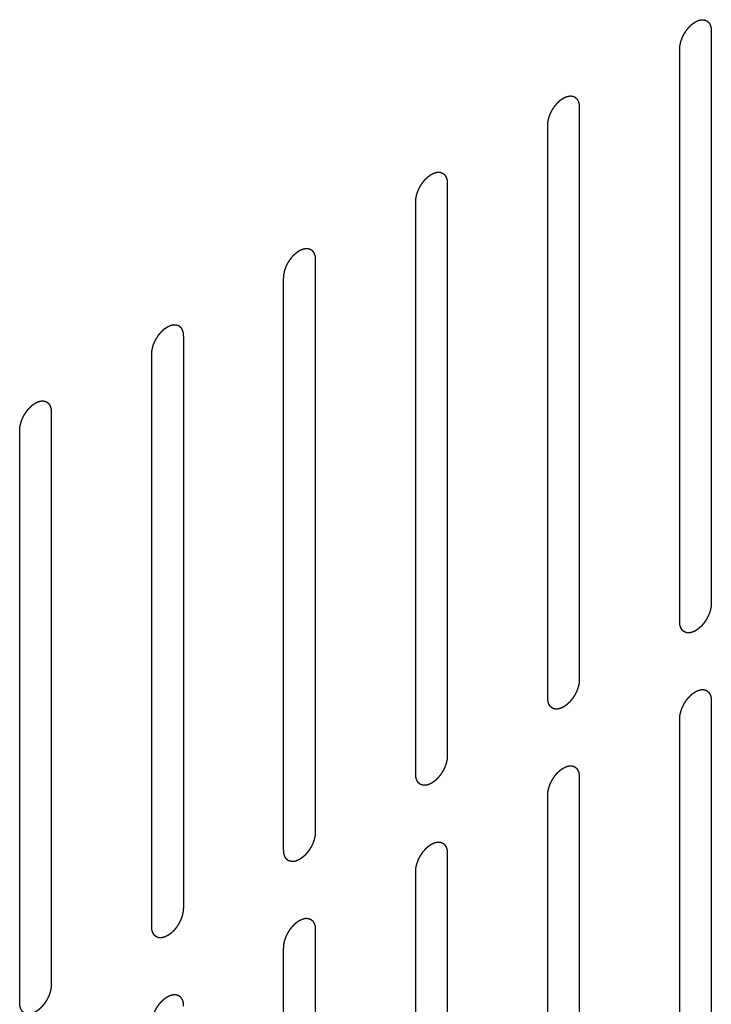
# Model space of a CAD drawing. Header units: inches. Extents: x 5 to 265, y 5 to 171.
# Tile 184 of 212: x 207.98 to 209.14, y 128.49 to 130.14. Entities that reach past the tile are written whole.
import ezdxf

# ---------------------------------------------------------------- set-up
doc = ezdxf.new("R2010")
doc.units = ezdxf.units.IN
doc.header["$LTSCALE"] = 14.96
doc.header["$MEASUREMENT"] = 0
doc.linetypes.add('HIDDEN', pattern=[0.2, 0.1, -0.1])
doc.layers.add('08_ALL_COSMETICS', color=7, linetype='CONTINUOUS')

msp = doc.modelspace()

# ---------------------------------------------------------------- linework, layer by layer
at = {"layer": '08_ALL_COSMETICS', "color": 7, "linetype": 'HIDDEN'}
for p, q in [((209.1373, 130.1172), (209.1373, 129.1578)), ((209.0843, 129.1271), (209.0843, 130.0865)), ((208.916, 129.9894), (208.916, 129.03)), ((208.863, 128.9994), (208.863, 129.9588)), ((208.6947, 129.8616), (208.6947, 128.9022)), ((208.6417, 128.8716), (208.6417, 129.831)), ((208.4734, 129.7338), (208.4734, 128.7744)), ((208.4203, 128.7438), (208.4203, 129.7032)), ((208.2521, 129.606), (208.2521, 128.6466)), ((208.199, 128.616), (208.199, 129.5754)), ((208.0307, 129.4783), (208.0307, 128.5189)), ((207.9777, 128.4882), (207.9777, 129.4476)), ((209.1373, 128.9945), (209.1373, 128.0351)), ((209.0843, 128.0045), (209.0843, 128.9638)), ((208.916, 128.8667), (208.916, 127.9073)), ((208.863, 127.8767), (208.863, 128.8361)), ((208.6947, 128.7389), (208.6947, 127.7795)), ((208.6417, 127.7489), (208.6417, 128.7083)), ((208.4734, 128.6111), (208.4734, 127.6517)), ((208.4203, 127.6211), (208.4203, 128.5805))]:
    msp.add_line(p, q, dxfattribs=at)
for points in [[(209.0843, 130.0865), (209.0844, 130.0871), (209.0844, 130.0881), (209.0846, 130.0897), (209.0847, 130.091), (209.0847, 130.0919), (209.0848, 130.0924), (209.0848, 130.0928), (209.0849, 130.0932), (209.085, 130.0937), (209.0853, 130.0947), (209.0856, 130.0961), (209.0859, 130.0974), (209.0861, 130.0984), (209.0862, 130.0989), (209.0863, 130.0994), (209.0865, 130.0998), (209.0867, 130.1003), (209.087, 130.1013), (209.0875, 130.1027), (209.088, 130.1041), (209.0884, 130.1051), (209.0886, 130.1056), (209.0887, 130.106), (209.089, 130.1065), (209.0892, 130.107), (209.0897, 130.108), (209.0904, 130.1094), (209.0911, 130.1107), (209.0916, 130.1117), (209.0919, 130.1123), (209.0921, 130.1127), (209.0923, 130.1131), (209.0927, 130.1136), (209.0932, 130.1145), (209.0941, 130.1157), (209.0949, 130.117), (209.0955, 130.1179), (209.0958, 130.1184), (209.0961, 130.1188), (209.0964, 130.1191), (209.0967, 130.1196), (209.0974, 130.1204), (209.0984, 130.1215), (209.0993, 130.1226), (209.1, 130.1234), (209.1004, 130.1239), (209.1006, 130.1242), (209.1009, 130.1245), (209.1014, 130.1249), (209.1021, 130.1256), (209.1031, 130.1265), (209.1041, 130.1275), (209.1049, 130.1282), (209.1053, 130.1285), (209.1056, 130.1289), (209.1059, 130.1291), (209.1064, 130.1294), (209.1071, 130.1299), (209.1082, 130.1307), (209.1093, 130.1314), (209.1101, 130.1319), (209.1105, 130.1322), (209.1108, 130.1325), (209.1111, 130.1326), (209.1116, 130.1328), (209.1123, 130.1332), (209.1134, 130.1337), (209.1145, 130.1342), (209.1152, 130.1345), (209.1157, 130.1347), (209.116, 130.1349), (209.1163, 130.1349), (209.1167, 130.135), (209.1174, 130.1352), (209.1185, 130.1354), (209.1195, 130.1357), (209.1202, 130.1358), (209.1206, 130.1359), (209.1209, 130.136), (209.1212, 130.136), (209.1216, 130.136), (209.1223, 130.1359), (209.1232, 130.1359), (209.1242, 130.1359), (209.1248, 130.1359), (209.1252, 130.1358), (209.1255, 130.1358), (209.1258, 130.1357), (209.1261, 130.1356), (209.1267, 130.1354), (209.1275, 130.1351), (209.1284, 130.1348), (209.129, 130.1345), (209.1293, 130.1344), (209.1296, 130.1343), (209.1298, 130.1341), (209.1301, 130.1339), (209.1305, 130.1335), (209.1312, 130.133), (209.1319, 130.1324), (209.1324, 130.132), (209.1327, 130.1318), (209.1329, 130.1316), (209.133, 130.1314), (209.1332, 130.131), (209.1336, 130.1305), (209.1341, 130.1297), (209.1346, 130.1289), (209.135, 130.1283), (209.1352, 130.128), (209.1353, 130.1278), (209.1354, 130.1274), (209.1355, 130.127), (209.1357, 130.1263), (209.1361, 130.1253), (209.1364, 130.1243), (209.1366, 130.1236), (209.1367, 130.1232), (209.1368, 130.1229), (209.1368, 130.1225), (209.1369, 130.1221), (209.137, 130.1212), (209.1371, 130.12), (209.1372, 130.1186), (209.1373, 130.1176), (209.1373, 130.1172)], [(208.863, 129.9588), (208.863, 129.9593), (208.8631, 129.9603), (208.8632, 129.9619), (208.8633, 129.9632), (208.8634, 129.9641), (208.8635, 129.9646), (208.8635, 129.965), (208.8636, 129.9654), (208.8637, 129.966), (208.8639, 129.9669), (208.8642, 129.9683), (208.8646, 129.9697), (208.8648, 129.9706), (208.8649, 129.9712), (208.865, 129.9716), (208.8651, 129.972), (208.8653, 129.9726), (208.8657, 129.9735), (208.8662, 129.9749), (208.8667, 129.9763), (208.8671, 129.9773), (208.8673, 129.9778), (208.8674, 129.9783), (208.8676, 129.9787), (208.8679, 129.9792), (208.8684, 129.9802), (208.8691, 129.9816), (208.8698, 129.983), (208.8703, 129.9839), (208.8705, 129.9845), (208.8707, 129.9849), (208.871, 129.9853), (208.8713, 129.9858), (208.8719, 129.9867), (208.8728, 129.9879), (208.8736, 129.9892), (208.8742, 129.9901), (208.8745, 129.9906), (208.8747, 129.991), (208.875, 129.9913), (208.8754, 129.9918), (208.8761, 129.9926), (208.877, 129.9937), (208.878, 129.9949), (208.8786, 129.9957), (208.879, 129.9961), (208.8793, 129.9965), (208.8796, 129.9967), (208.88, 129.9971), (208.8808, 129.9978), (208.8818, 129.9988), (208.8828, 129.9997), (208.8835, 130.0004), (208.884, 130.0008), (208.8843, 130.0011), (208.8846, 130.0013), (208.885, 130.0016), (208.8858, 130.0021), (208.8869, 130.0029), (208.888, 130.0036), (208.8887, 130.0042), (208.8892, 130.0045), (208.8895, 130.0047), (208.8898, 130.0048), (208.8903, 130.005), (208.891, 130.0054), (208.8921, 130.0059), (208.8932, 130.0064), (208.8939, 130.0067), (208.8943, 130.0069), (208.8947, 130.0071), (208.895, 130.0071), (208.8954, 130.0072), (208.8961, 130.0074), (208.8971, 130.0076), (208.8982, 130.0079), (208.8989, 130.008), (208.8993, 130.0081), (208.8996, 130.0082), (208.8999, 130.0082), (208.9003, 130.0082), (208.9009, 130.0082), (208.9019, 130.0081), (208.9028, 130.0081), (208.9035, 130.0081), (208.9039, 130.008), (208.9042, 130.0081), (208.9044, 130.0079), (208.9048, 130.0078), (208.9054, 130.0076), (208.9062, 130.0073), (208.9071, 130.007), (208.9077, 130.0068), (208.908, 130.0066), (208.9083, 130.0066), (208.9085, 130.0064), (208.9087, 130.0061), (208.9092, 130.0057), (208.9099, 130.0052), (208.9106, 130.0046), (208.9111, 130.0042), (208.9113, 130.004), (208.9116, 130.0038), (208.9117, 130.0036), (208.9119, 130.0033), (208.9123, 130.0027), (208.9128, 130.0019), (208.9133, 130.0011), (208.9136, 130.0005), (208.9138, 130.0002), (208.914, 130), (208.9141, 129.9997), (208.9142, 129.9993), (208.9144, 129.9986), (208.9147, 129.9975), (208.9151, 129.9965), (208.9153, 129.9958), (208.9154, 129.9954), (208.9155, 129.9951), (208.9155, 129.9948), (208.9156, 129.9943), (208.9156, 129.9934), (208.9158, 129.9923), (208.9159, 129.9908), (208.916, 129.9899), (208.916, 129.9894)], [(208.6417, 129.831), (208.6417, 129.8315), (208.6418, 129.8325), (208.6419, 129.8341), (208.642, 129.8354), (208.6421, 129.8363), (208.6421, 129.8368), (208.6422, 129.8372), (208.6423, 129.8376), (208.6424, 129.8382), (208.6426, 129.8391), (208.6429, 129.8405), (208.6432, 129.8419), (208.6434, 129.8428), (208.6436, 129.8434), (208.6436, 129.8438), (208.6438, 129.8442), (208.644, 129.8448), (208.6444, 129.8457), (208.6449, 129.8471), (208.6454, 129.8485), (208.6457, 129.8495), (208.6459, 129.8501), (208.6461, 129.8505), (208.6463, 129.8509), (208.6466, 129.8514), (208.6471, 129.8524), (208.6478, 129.8538), (208.6485, 129.8552), (208.6489, 129.8561), (208.6492, 129.8567), (208.6494, 129.8571), (208.6497, 129.8575), (208.65, 129.858), (208.6506, 129.8589), (208.6514, 129.8602), (208.6523, 129.8614), (208.6528, 129.8623), (208.6532, 129.8628), (208.6534, 129.8632), (208.6537, 129.8636), (208.6541, 129.864), (208.6548, 129.8648), (208.6557, 129.8659), (208.6567, 129.8671), (208.6573, 129.8679), (208.6577, 129.8683), (208.658, 129.8687), (208.6583, 129.869), (208.6587, 129.8693), (208.6594, 129.87), (208.6605, 129.871), (208.6615, 129.8719), (208.6622, 129.8726), (208.6626, 129.873), (208.6629, 129.8733), (208.6633, 129.8735), (208.6637, 129.8738), (208.6645, 129.8743), (208.6656, 129.8751), (208.6667, 129.8758), (208.6674, 129.8764), (208.6679, 129.8767), (208.6682, 129.8769), (208.6685, 129.877), (208.6689, 129.8773), (208.6697, 129.8776), (208.6708, 129.8781), (208.6718, 129.8786), (208.6726, 129.879), (208.673, 129.8791), (208.6733, 129.8793), (208.6736, 129.8794), (208.6741, 129.8795), (208.6748, 129.8796), (208.6758, 129.8799), (208.6768, 129.8801), (208.6776, 129.8803), (208.678, 129.8804), (208.6783, 129.8805), (208.6786, 129.8804), (208.679, 129.8804), (208.6796, 129.8804), (208.6806, 129.8803), (208.6815, 129.8803), (208.6822, 129.8803), (208.6826, 129.8803), (208.6829, 129.8803), (208.6831, 129.8802), (208.6835, 129.88), (208.684, 129.8798), (208.6849, 129.8795), (208.6857, 129.8792), (208.6863, 129.879), (208.6867, 129.8789), (208.6869, 129.8788), (208.6871, 129.8786), (208.6874, 129.8784), (208.6879, 129.878), (208.6886, 129.8774), (208.6893, 129.8768), (208.6897, 129.8764), (208.69, 129.8762), (208.6902, 129.8761), (208.6904, 129.8758), (208.6906, 129.8755), (208.6909, 129.8749), (208.6914, 129.8741), (208.6919, 129.8733), (208.6923, 129.8728), (208.6925, 129.8724), (208.6927, 129.8722), (208.6928, 129.8719), (208.6929, 129.8715), (208.6931, 129.8708), (208.6934, 129.8698), (208.6937, 129.8688), (208.694, 129.8681), (208.6941, 129.8676), (208.6942, 129.8674), (208.6942, 129.867), (208.6943, 129.8665), (208.6943, 129.8657), (208.6944, 129.8645), (208.6946, 129.863), (208.6947, 129.8621), (208.6947, 129.8616)], [(208.4203, 129.7032), (208.4204, 129.7037), (208.4205, 129.7048), (208.4206, 129.7063), (208.4207, 129.7076), (208.4208, 129.7085), (208.4208, 129.709), (208.4208, 129.7094), (208.4209, 129.7098), (208.4211, 129.7104), (208.4213, 129.7114), (208.4216, 129.7127), (208.4219, 129.7141), (208.4221, 129.7151), (208.4223, 129.7156), (208.4223, 129.716), (208.4225, 129.7164), (208.4227, 129.717), (208.4231, 129.718), (208.4236, 129.7194), (208.4241, 129.7208), (208.4244, 129.7217), (208.4246, 129.7223), (208.4248, 129.7227), (208.425, 129.7231), (208.4253, 129.7237), (208.4257, 129.7246), (208.4264, 129.726), (208.4271, 129.7274), (208.4276, 129.7284), (208.4279, 129.7289), (208.4281, 129.7293), (208.4284, 129.7297), (208.4287, 129.7302), (208.4293, 129.7311), (208.4301, 129.7324), (208.4309, 129.7337), (208.4315, 129.7345), (208.4319, 129.735), (208.4321, 129.7354), (208.4324, 129.7358), (208.4328, 129.7362), (208.4334, 129.737), (208.4344, 129.7382), (208.4353, 129.7393), (208.436, 129.7401), (208.4364, 129.7405), (208.4367, 129.7409), (208.437, 129.7412), (208.4374, 129.7416), (208.4381, 129.7422), (208.4391, 129.7432), (208.4402, 129.7441), (208.4409, 129.7448), (208.4413, 129.7452), (208.4416, 129.7455), (208.4419, 129.7457), (208.4424, 129.746), (208.4431, 129.7466), (208.4442, 129.7473), (208.4453, 129.7481), (208.4461, 129.7486), (208.4465, 129.7489), (208.4469, 129.7491), (208.4472, 129.7493), (208.4476, 129.7495), (208.4484, 129.7498), (208.4494, 129.7503), (208.4505, 129.7508), (208.4513, 129.7512), (208.4517, 129.7514), (208.452, 129.7515), (208.4523, 129.7516), (208.4527, 129.7517), (208.4535, 129.7518), (208.4545, 129.7521), (208.4555, 129.7523), (208.4562, 129.7525), (208.4567, 129.7526), (208.457, 129.7527), (208.4572, 129.7526), (208.4576, 129.7526), (208.4583, 129.7526), (208.4592, 129.7526), (208.4602, 129.7525), (208.4609, 129.7525), (208.4612, 129.7525), (208.4615, 129.7525), (208.4618, 129.7524), (208.4621, 129.7523), (208.4627, 129.752), (208.4636, 129.7517), (208.4644, 129.7514), (208.465, 129.7512), (208.4653, 129.7511), (208.4656, 129.751), (208.4658, 129.7508), (208.4661, 129.7506), (208.4666, 129.7502), (208.4673, 129.7496), (208.4679, 129.7491), (208.4684, 129.7487), (208.4687, 129.7484), (208.4689, 129.7483), (208.469, 129.748), (208.4693, 129.7477), (208.4696, 129.7471), (208.4701, 129.7463), (208.4706, 129.7455), (208.471, 129.745), (208.4712, 129.7446), (208.4714, 129.7444), (208.4714, 129.7441), (208.4716, 129.7437), (208.4718, 129.743), (208.4721, 129.742), (208.4724, 129.741), (208.4726, 129.7403), (208.4728, 129.7399), (208.4729, 129.7396), (208.4729, 129.7392), (208.4729, 129.7387), (208.473, 129.7379), (208.4731, 129.7367), (208.4732, 129.7353), (208.4733, 129.7343), (208.4734, 129.7338)], [(208.199, 129.5754), (208.1991, 129.5759), (208.1991, 129.577), (208.1993, 129.5785), (208.1994, 129.5798), (208.1994, 129.5807), (208.1995, 129.5813), (208.1995, 129.5816), (208.1996, 129.5821), (208.1997, 129.5826), (208.2, 129.5836), (208.2003, 129.5849), (208.2006, 129.5863), (208.2008, 129.5873), (208.2009, 129.5878), (208.201, 129.5882), (208.2012, 129.5887), (208.2014, 129.5892), (208.2017, 129.5902), (208.2022, 129.5916), (208.2027, 129.593), (208.2031, 129.5939), (208.2033, 129.5945), (208.2034, 129.5949), (208.2037, 129.5953), (208.2039, 129.5959), (208.2044, 129.5969), (208.2051, 129.5982), (208.2058, 129.5996), (208.2063, 129.6006), (208.2066, 129.6011), (208.2068, 129.6016), (208.207, 129.6019), (208.2074, 129.6024), (208.208, 129.6033), (208.2088, 129.6046), (208.2096, 129.6059), (208.2102, 129.6068), (208.2105, 129.6073), (208.2108, 129.6077), (208.2111, 129.608), (208.2114, 129.6085), (208.2121, 129.6092), (208.2131, 129.6104), (208.214, 129.6115), (208.2147, 129.6123), (208.2151, 129.6128), (208.2153, 129.6131), (208.2157, 129.6134), (208.2161, 129.6138), (208.2168, 129.6145), (208.2178, 129.6154), (208.2189, 129.6164), (208.2196, 129.617), (208.22, 129.6174), (208.2203, 129.6177), (208.2206, 129.6179), (208.2211, 129.6182), (208.2218, 129.6188), (208.2229, 129.6195), (208.224, 129.6203), (208.2248, 129.6208), (208.2252, 129.6211), (208.2255, 129.6214), (208.2259, 129.6215), (208.2263, 129.6217), (208.227, 129.622), (208.2281, 129.6225), (208.2292, 129.623), (208.2299, 129.6234), (208.2304, 129.6236), (208.2307, 129.6238), (208.231, 129.6238), (208.2314, 129.6239), (208.2321, 129.6241), (208.2332, 129.6243), (208.2342, 129.6245), (208.2349, 129.6247), (208.2353, 129.6248), (208.2356, 129.6249), (208.2359, 129.6249), (208.2363, 129.6248), (208.237, 129.6248), (208.2379, 129.6248), (208.2389, 129.6247), (208.2395, 129.6247), (208.2399, 129.6247), (208.2402, 129.6247), (208.2405, 129.6246), (208.2408, 129.6245), (208.2414, 129.6243), (208.2422, 129.624), (208.2431, 129.6236), (208.2437, 129.6234), (208.244, 129.6233), (208.2443, 129.6232), (208.2445, 129.623), (208.2448, 129.6228), (208.2452, 129.6224), (208.2459, 129.6218), (208.2466, 129.6213), (208.2471, 129.6209), (208.2474, 129.6206), (208.2476, 129.6205), (208.2477, 129.6202), (208.2479, 129.6199), (208.2483, 129.6194), (208.2488, 129.6186), (208.2493, 129.6177), (208.2497, 129.6172), (208.2499, 129.6169), (208.25, 129.6166), (208.2501, 129.6163), (208.2502, 129.6159), (208.2505, 129.6152), (208.2508, 129.6142), (208.2511, 129.6132), (208.2513, 129.6125), (208.2514, 129.6121), (208.2515, 129.6118), (208.2516, 129.6114), (208.2516, 129.6109), (208.2517, 129.6101), (208.2518, 129.6089), (208.2519, 129.6075), (208.252, 129.6065), (208.2521, 129.606)], [(207.9777, 129.4476), (207.9777, 129.4482), (207.9778, 129.4492), (207.9779, 129.4508), (207.9781, 129.4521), (207.9781, 129.453), (207.9782, 129.4535), (207.9782, 129.4539), (207.9783, 129.4543), (207.9784, 129.4548), (207.9786, 129.4558), (207.9789, 129.4572), (207.9793, 129.4585), (207.9795, 129.4595), (207.9796, 129.46), (207.9797, 129.4605), (207.9799, 129.4609), (207.98, 129.4614), (207.9804, 129.4624), (207.9809, 129.4638), (207.9814, 129.4652), (207.9818, 129.4662), (207.982, 129.4667), (207.9821, 129.4671), (207.9823, 129.4676), (207.9826, 129.4681), (207.9831, 129.4691), (207.9838, 129.4705), (207.9845, 129.4718), (207.985, 129.4728), (207.9853, 129.4734), (207.9854, 129.4738), (207.9857, 129.4741), (207.986, 129.4747), (207.9866, 129.4755), (207.9875, 129.4768), (207.9883, 129.4781), (207.9889, 129.479), (207.9892, 129.4795), (207.9894, 129.4799), (207.9897, 129.4802), (207.9901, 129.4807), (207.9908, 129.4815), (207.9917, 129.4826), (207.9927, 129.4837), (207.9934, 129.4845), (207.9937, 129.485), (207.994, 129.4853), (207.9943, 129.4856), (207.9947, 129.486), (207.9955, 129.4867), (207.9965, 129.4876), (207.9975, 129.4886), (207.9982, 129.4893), (207.9987, 129.4896), (207.999, 129.49), (207.9993, 129.4902), (207.9997, 129.4905), (208.0005, 129.491), (208.0016, 129.4918), (208.0027, 129.4925), (208.0034, 129.493), (208.0039, 129.4933), (208.0042, 129.4936), (208.0045, 129.4937), (208.005, 129.4939), (208.0057, 129.4943), (208.0068, 129.4948), (208.0079, 129.4953), (208.0086, 129.4956), (208.009, 129.4958), (208.0094, 129.496), (208.0097, 129.496), (208.0101, 129.4961), (208.0108, 129.4963), (208.0118, 129.4965), (208.0129, 129.4968), (208.0136, 129.4969), (208.014, 129.497), (208.0143, 129.4971), (208.0146, 129.4971), (208.015, 129.4971), (208.0156, 129.497), (208.0166, 129.497), (208.0176, 129.497), (208.0182, 129.4969), (208.0186, 129.4969), (208.0189, 129.4969), (208.0191, 129.4968), (208.0195, 129.4967), (208.0201, 129.4965), (208.0209, 129.4962), (208.0218, 129.4959), (208.0224, 129.4956), (208.0227, 129.4955), (208.023, 129.4954), (208.0232, 129.4952), (208.0234, 129.495), (208.0239, 129.4946), (208.0246, 129.4941), (208.0253, 129.4935), (208.0258, 129.4931), (208.026, 129.4929), (208.0263, 129.4927), (208.0264, 129.4925), (208.0266, 129.4921), (208.027, 129.4916), (208.0275, 129.4908), (208.028, 129.49), (208.0283, 129.4894), (208.0285, 129.4891), (208.0287, 129.4889), (208.0288, 129.4885), (208.0289, 129.4881), (208.0291, 129.4874), (208.0294, 129.4864), (208.0298, 129.4854), (208.03, 129.4847), (208.0301, 129.4843), (208.0302, 129.484), (208.0302, 129.4836), (208.0303, 129.4832), (208.0304, 129.4823), (208.0305, 129.4811), (208.0306, 129.4797), (208.0307, 129.4787), (208.0307, 129.4783)], [(209.1373, 129.1578), (209.1373, 129.1572), (209.1372, 129.1562), (209.1371, 129.1546), (209.137, 129.1533), (209.1369, 129.1524), (209.1369, 129.1519), (209.1369, 129.1515), (209.1367, 129.1511), (209.1366, 129.1506), (209.1364, 129.1496), (209.1361, 129.1482), (209.1358, 129.1469), (209.1356, 129.1459), (209.1354, 129.1454), (209.1354, 129.1449), (209.1352, 129.1445), (209.135, 129.144), (209.1346, 129.143), (209.1341, 129.1416), (209.1336, 129.1402), (209.1333, 129.1392), (209.1331, 129.1387), (209.1329, 129.1383), (209.1327, 129.1378), (209.1324, 129.1373), (209.1319, 129.1363), (209.1312, 129.1349), (209.1305, 129.1336), (209.1301, 129.1326), (209.1298, 129.132), (209.1296, 129.1316), (209.1293, 129.1313), (209.129, 129.1307), (209.1284, 129.1299), (209.1276, 129.1286), (209.1267, 129.1273), (209.1262, 129.1264), (209.1258, 129.1259), (209.1256, 129.1255), (209.1253, 129.1252), (209.1249, 129.1247), (209.1242, 129.1239), (209.1233, 129.1228), (209.1223, 129.1217), (209.1217, 129.1209), (209.1213, 129.1204), (209.121, 129.1201), (209.1207, 129.1198), (209.1203, 129.1194), (209.1196, 129.1187), (209.1185, 129.1178), (209.1175, 129.1168), (209.1168, 129.1161), (209.1164, 129.1158), (209.1161, 129.1155), (209.1157, 129.1152), (209.1153, 129.1149), (209.1145, 129.1144), (209.1134, 129.1137), (209.1124, 129.1129), (209.1116, 129.1124), (209.1112, 129.1121), (209.1108, 129.1118), (209.1105, 129.1117), (209.1101, 129.1115), (209.1093, 129.1111), (209.1083, 129.1106), (209.1072, 129.1101), (209.1064, 129.1098), (209.106, 129.1096), (209.1057, 129.1094), (209.1054, 129.1094), (209.105, 129.1093), (209.1042, 129.1091), (209.1032, 129.1089), (209.1022, 129.1086), (209.1014, 129.1085), (209.101, 129.1084), (209.1007, 129.1083), (209.1004, 129.1083), (209.1001, 129.1083), (209.0994, 129.1084), (209.0984, 129.1084), (209.0975, 129.1084), (209.0968, 129.1085), (209.0964, 129.1085), (209.0961, 129.1085), (209.0959, 129.1086), (209.0956, 129.1087), (209.095, 129.1089), (209.0941, 129.1092), (209.0933, 129.1095), (209.0927, 129.1098), (209.0923, 129.1099), (209.0921, 129.11), (209.0919, 129.1102), (209.0916, 129.1104), (209.0911, 129.1108), (209.0904, 129.1113), (209.0898, 129.1119), (209.0893, 129.1123), (209.089, 129.1125), (209.0888, 129.1127), (209.0886, 129.1129), (209.0884, 129.1133), (209.0881, 129.1138), (209.0876, 129.1146), (209.0871, 129.1154), (209.0867, 129.116), (209.0865, 129.1163), (209.0863, 129.1165), (209.0863, 129.1169), (209.0861, 129.1173), (209.0859, 129.118), (209.0856, 129.119), (209.0853, 129.12), (209.0851, 129.1207), (209.0849, 129.1211), (209.0848, 129.1214), (209.0848, 129.1218), (209.0848, 129.1222), (209.0847, 129.1231), (209.0846, 129.1243), (209.0844, 129.1257), (209.0844, 129.1267), (209.0843, 129.1271)], [(208.916, 129.03), (208.916, 129.0295), (208.9159, 129.0284), (208.9158, 129.0269), (208.9157, 129.0256), (208.9156, 129.0247), (208.9155, 129.0241), (208.9155, 129.0238), (208.9154, 129.0233), (208.9153, 129.0228), (208.9151, 129.0218), (208.9148, 129.0205), (208.9145, 129.0191), (208.9142, 129.0181), (208.9141, 129.0176), (208.914, 129.0172), (208.9139, 129.0167), (208.9137, 129.0162), (208.9133, 129.0152), (208.9128, 129.0138), (208.9123, 129.0124), (208.9119, 129.0115), (208.9117, 129.0109), (208.9116, 129.0105), (208.9114, 129.0101), (208.9111, 129.0095), (208.9106, 129.0085), (208.9099, 129.0072), (208.9092, 129.0058), (208.9087, 129.0048), (208.9085, 129.0043), (208.9083, 129.0038), (208.908, 129.0035), (208.9077, 129.003), (208.9071, 129.0021), (208.9063, 129.0008), (208.9054, 128.9995), (208.9048, 128.9986), (208.9045, 128.9981), (208.9043, 128.9977), (208.904, 128.9974), (208.9036, 128.997), (208.9029, 128.9962), (208.902, 128.995), (208.901, 128.9939), (208.9004, 128.9931), (208.9, 128.9926), (208.8997, 128.9923), (208.8994, 128.992), (208.899, 128.9916), (208.8983, 128.991), (208.8972, 128.99), (208.8962, 128.989), (208.8955, 128.9884), (208.8951, 128.988), (208.8948, 128.9877), (208.8944, 128.9875), (208.894, 128.9872), (208.8932, 128.9866), (208.8921, 128.9859), (208.891, 128.9851), (208.8903, 128.9846), (208.8898, 128.9843), (208.8895, 128.984), (208.8892, 128.9839), (208.8888, 128.9837), (208.888, 128.9834), (208.8869, 128.9829), (208.8859, 128.9824), (208.8851, 128.982), (208.8847, 128.9818), (208.8844, 128.9816), (208.884, 128.9816), (208.8836, 128.9815), (208.8829, 128.9813), (208.8819, 128.9811), (208.8808, 128.9809), (208.8801, 128.9807), (208.8797, 128.9806), (208.8794, 128.9805), (208.8791, 128.9806), (208.8787, 128.9806), (208.8781, 128.9806), (208.8771, 128.9806), (208.8762, 128.9807), (208.8755, 128.9807), (208.8751, 128.9807), (208.8748, 128.9807), (208.8746, 128.9808), (208.8742, 128.9809), (208.8736, 128.9811), (208.8728, 128.9814), (208.8719, 128.9818), (208.8713, 128.982), (208.871, 128.9821), (208.8707, 128.9822), (208.8706, 128.9824), (208.8703, 128.9826), (208.8698, 128.983), (208.8691, 128.9836), (208.8684, 128.9841), (208.8679, 128.9845), (208.8677, 128.9848), (208.8675, 128.9849), (208.8673, 128.9852), (208.8671, 128.9855), (208.8668, 128.986), (208.8662, 128.9868), (208.8657, 128.9877), (208.8654, 128.9882), (208.8652, 128.9885), (208.865, 128.9888), (208.8649, 128.9891), (208.8648, 128.9895), (208.8646, 128.9902), (208.8643, 128.9912), (208.864, 128.9922), (208.8637, 128.9929), (208.8636, 128.9933), (208.8635, 128.9936), (208.8635, 128.994), (208.8634, 128.9945), (208.8634, 128.9953), (208.8632, 128.9965), (208.8631, 128.9979), (208.863, 128.9989), (208.863, 128.9994)], [(209.0843, 128.9638), (209.0844, 128.9644), (209.0844, 128.9654), (209.0846, 128.967), (209.0847, 128.9683), (209.0847, 128.9692), (209.0848, 128.9697), (209.0848, 128.9701), (209.0849, 128.9705), (209.085, 128.971), (209.0853, 128.972), (209.0856, 128.9734), (209.0859, 128.9747), (209.0861, 128.9757), (209.0862, 128.9763), (209.0863, 128.9767), (209.0865, 128.9771), (209.0867, 128.9776), (209.087, 128.9786), (209.0875, 128.98), (209.088, 128.9814), (209.0884, 128.9824), (209.0886, 128.9829), (209.0887, 128.9833), (209.089, 128.9838), (209.0892, 128.9843), (209.0897, 128.9853), (209.0904, 128.9867), (209.0911, 128.988), (209.0916, 128.989), (209.0919, 128.9896), (209.0921, 128.99), (209.0923, 128.9904), (209.0927, 128.9909), (209.0932, 128.9918), (209.0941, 128.993), (209.0949, 128.9943), (209.0955, 128.9952), (209.0958, 128.9957), (209.0961, 128.9961), (209.0964, 128.9964), (209.0967, 128.9969), (209.0974, 128.9977), (209.0984, 128.9988), (209.0993, 128.9999), (209.1, 129.0007), (209.1004, 129.0012), (209.1006, 129.0016), (209.1009, 129.0018), (209.1014, 129.0022), (209.1021, 129.0029), (209.1031, 129.0038), (209.1041, 129.0048), (209.1049, 129.0055), (209.1053, 129.0059), (209.1056, 129.0062), (209.1059, 129.0064), (209.1064, 129.0067), (209.1071, 129.0072), (209.1082, 129.008), (209.1093, 129.0087), (209.1101, 129.0092), (209.1105, 129.0095), (209.1108, 129.0098), (209.1111, 129.0099), (209.1116, 129.0101), (209.1123, 129.0105), (209.1134, 129.011), (209.1145, 129.0115), (209.1152, 129.0118), (209.1157, 129.012), (209.116, 129.0122), (209.1163, 129.0122), (209.1167, 129.0123), (209.1174, 129.0125), (209.1185, 129.0127), (209.1195, 129.013), (209.1202, 129.0131), (209.1206, 129.0132), (209.1209, 129.0133), (209.1212, 129.0133), (209.1216, 129.0133), (209.1223, 129.0132), (209.1232, 129.0132), (209.1242, 129.0132), (209.1248, 129.0132), (209.1252, 129.0131), (209.1255, 129.0132), (209.1258, 129.013), (209.1261, 129.0129), (209.1267, 129.0127), (209.1275, 129.0124), (209.1284, 129.0121), (209.129, 129.0119), (209.1293, 129.0117), (209.1296, 129.0117), (209.1298, 129.0115), (209.1301, 129.0112), (209.1305, 129.0108), (209.1312, 129.0103), (209.1319, 129.0097), (209.1324, 129.0093), (209.1327, 129.0091), (209.1329, 129.0089), (209.133, 129.0087), (209.1332, 129.0084), (209.1336, 129.0078), (209.1341, 129.007), (209.1346, 129.0062), (209.135, 129.0056), (209.1352, 129.0053), (209.1353, 129.0051), (209.1354, 129.0047), (209.1355, 129.0044), (209.1357, 129.0036), (209.1361, 129.0026), (209.1364, 129.0016), (209.1366, 129.0009), (209.1367, 129.0005), (209.1368, 129.0002), (209.1368, 128.9999), (209.1369, 128.9994), (209.137, 128.9985), (209.1371, 128.9973), (209.1372, 128.9959), (209.1373, 128.9949), (209.1373, 128.9945)], [(208.6947, 128.9022), (208.6947, 128.9017), (208.6946, 128.9006), (208.6944, 128.8991), (208.6943, 128.8978), (208.6943, 128.8969), (208.6942, 128.8964), (208.6942, 128.896), (208.6941, 128.8956), (208.694, 128.895), (208.6938, 128.894), (208.6934, 128.8927), (208.6931, 128.8913), (208.6929, 128.8903), (208.6928, 128.8898), (208.6927, 128.8894), (208.6925, 128.889), (208.6923, 128.8884), (208.692, 128.8874), (208.6915, 128.886), (208.691, 128.8847), (208.6906, 128.8837), (208.6904, 128.8831), (208.6903, 128.8827), (208.6901, 128.8823), (208.6898, 128.8817), (208.6893, 128.8808), (208.6886, 128.8794), (208.6879, 128.878), (208.6874, 128.877), (208.6871, 128.8765), (208.6869, 128.8761), (208.6867, 128.8757), (208.6863, 128.8752), (208.6858, 128.8743), (208.6849, 128.873), (208.6841, 128.8717), (208.6835, 128.8709), (208.6832, 128.8704), (208.6829, 128.87), (208.6826, 128.8696), (208.6823, 128.8692), (208.6816, 128.8684), (208.6807, 128.8672), (208.6797, 128.8661), (208.679, 128.8653), (208.6787, 128.8649), (208.6784, 128.8645), (208.6781, 128.8642), (208.6777, 128.8638), (208.6769, 128.8632), (208.6759, 128.8622), (208.6749, 128.8613), (208.6741, 128.8606), (208.6737, 128.8602), (208.6734, 128.8599), (208.6731, 128.8597), (208.6727, 128.8594), (208.6719, 128.8589), (208.6708, 128.8581), (208.6697, 128.8573), (208.6689, 128.8568), (208.6685, 128.8565), (208.6682, 128.8563), (208.6679, 128.8561), (208.6674, 128.8559), (208.6667, 128.8556), (208.6656, 128.8551), (208.6645, 128.8546), (208.6638, 128.8542), (208.6634, 128.854), (208.663, 128.8539), (208.6627, 128.8538), (208.6623, 128.8537), (208.6616, 128.8536), (208.6606, 128.8533), (208.6595, 128.8531), (208.6588, 128.8529), (208.6584, 128.8528), (208.6581, 128.8527), (208.6578, 128.8528), (208.6574, 128.8528), (208.6567, 128.8528), (208.6558, 128.8528), (208.6548, 128.8529), (208.6542, 128.8529), (208.6538, 128.8529), (208.6535, 128.8529), (208.6533, 128.853), (208.6529, 128.8531), (208.6523, 128.8534), (208.6515, 128.8537), (208.6506, 128.854), (208.65, 128.8542), (208.6497, 128.8543), (208.6494, 128.8544), (208.6492, 128.8546), (208.649, 128.8548), (208.6485, 128.8552), (208.6478, 128.8558), (208.6471, 128.8563), (208.6466, 128.8567), (208.6464, 128.857), (208.6461, 128.8571), (208.646, 128.8574), (208.6458, 128.8577), (208.6454, 128.8583), (208.6449, 128.8591), (208.6444, 128.8599), (208.6441, 128.8604), (208.6439, 128.8608), (208.6437, 128.861), (208.6436, 128.8613), (208.6435, 128.8617), (208.6433, 128.8624), (208.6429, 128.8634), (208.6426, 128.8644), (208.6424, 128.8651), (208.6423, 128.8655), (208.6422, 128.8658), (208.6422, 128.8662), (208.6421, 128.8667), (208.642, 128.8675), (208.6419, 128.8687), (208.6418, 128.8701), (208.6417, 128.8711), (208.6417, 128.8716)], [(208.863, 128.8361), (208.863, 128.8366), (208.8631, 128.8376), (208.8632, 128.8392), (208.8633, 128.8405), (208.8634, 128.8414), (208.8635, 128.8419), (208.8635, 128.8423), (208.8636, 128.8427), (208.8637, 128.8433), (208.8639, 128.8442), (208.8642, 128.8456), (208.8646, 128.847), (208.8648, 128.8479), (208.8649, 128.8485), (208.865, 128.8489), (208.8651, 128.8493), (208.8653, 128.8499), (208.8657, 128.8508), (208.8662, 128.8522), (208.8667, 128.8536), (208.8671, 128.8546), (208.8673, 128.8552), (208.8674, 128.8556), (208.8676, 128.856), (208.8679, 128.8565), (208.8684, 128.8575), (208.8691, 128.8589), (208.8698, 128.8603), (208.8703, 128.8612), (208.8705, 128.8618), (208.8707, 128.8622), (208.871, 128.8626), (208.8713, 128.8631), (208.8719, 128.864), (208.8728, 128.8653), (208.8736, 128.8665), (208.8742, 128.8674), (208.8745, 128.8679), (208.8747, 128.8683), (208.875, 128.8686), (208.8754, 128.8691), (208.8761, 128.8699), (208.877, 128.871), (208.878, 128.8722), (208.8786, 128.873), (208.879, 128.8734), (208.8793, 128.8738), (208.8796, 128.874), (208.88, 128.8744), (208.8808, 128.8751), (208.8818, 128.8761), (208.8828, 128.877), (208.8835, 128.8777), (208.884, 128.8781), (208.8843, 128.8784), (208.8846, 128.8786), (208.885, 128.8789), (208.8858, 128.8794), (208.8869, 128.8802), (208.888, 128.8809), (208.8887, 128.8815), (208.8892, 128.8818), (208.8895, 128.882), (208.8898, 128.8821), (208.8903, 128.8823), (208.891, 128.8827), (208.8921, 128.8832), (208.8932, 128.8837), (208.8939, 128.884), (208.8943, 128.8842), (208.8947, 128.8844), (208.895, 128.8844), (208.8954, 128.8846), (208.8961, 128.8847), (208.8971, 128.885), (208.8982, 128.8852), (208.8989, 128.8854), (208.8993, 128.8854), (208.8996, 128.8855), (208.8999, 128.8855), (208.9003, 128.8855), (208.9009, 128.8855), (208.9019, 128.8854), (208.9028, 128.8854), (208.9035, 128.8854), (208.9039, 128.8854), (208.9042, 128.8854), (208.9044, 128.8853), (208.9048, 128.8851), (208.9054, 128.8849), (208.9062, 128.8846), (208.9071, 128.8843), (208.9077, 128.8841), (208.908, 128.8839), (208.9083, 128.8839), (208.9085, 128.8837), (208.9087, 128.8835), (208.9092, 128.8831), (208.9099, 128.8825), (208.9106, 128.8819), (208.9111, 128.8815), (208.9113, 128.8813), (208.9116, 128.8812), (208.9117, 128.8809), (208.9119, 128.8806), (208.9123, 128.88), (208.9128, 128.8792), (208.9133, 128.8784), (208.9136, 128.8778), (208.9138, 128.8775), (208.914, 128.8773), (208.9141, 128.877), (208.9142, 128.8766), (208.9144, 128.8759), (208.9147, 128.8749), (208.9151, 128.8738), (208.9153, 128.8731), (208.9154, 128.8727), (208.9155, 128.8725), (208.9155, 128.8721), (208.9156, 128.8716), (208.9156, 128.8708), (208.9158, 128.8696), (208.9159, 128.8681), (208.916, 128.8672), (208.916, 128.8667)], [(208.4734, 128.7744), (208.4733, 128.7739), (208.4732, 128.7729), (208.4731, 128.7713), (208.473, 128.77), (208.4729, 128.7691), (208.4729, 128.7686), (208.4729, 128.7682), (208.4728, 128.7678), (208.4727, 128.7672), (208.4724, 128.7663), (208.4721, 128.7649), (208.4718, 128.7635), (208.4716, 128.7626), (208.4715, 128.762), (208.4714, 128.7616), (208.4712, 128.7612), (208.471, 128.7606), (208.4707, 128.7597), (208.4702, 128.7583), (208.4697, 128.7569), (208.4693, 128.7559), (208.4691, 128.7553), (208.469, 128.7549), (208.4687, 128.7545), (208.4685, 128.754), (208.468, 128.753), (208.4673, 128.7516), (208.4666, 128.7502), (208.4661, 128.7493), (208.4658, 128.7487), (208.4656, 128.7483), (208.4654, 128.7479), (208.465, 128.7474), (208.4644, 128.7465), (208.4636, 128.7452), (208.4628, 128.744), (208.4622, 128.7431), (208.4619, 128.7426), (208.4616, 128.7422), (208.4613, 128.7419), (208.4609, 128.7414), (208.4603, 128.7406), (208.4593, 128.7395), (208.4584, 128.7383), (208.4577, 128.7375), (208.4573, 128.7371), (208.4571, 128.7367), (208.4567, 128.7364), (208.4563, 128.7361), (208.4556, 128.7354), (208.4546, 128.7344), (208.4535, 128.7335), (208.4528, 128.7328), (208.4524, 128.7324), (208.4521, 128.7321), (208.4518, 128.7319), (208.4513, 128.7316), (208.4506, 128.7311), (208.4495, 128.7303), (208.4484, 128.7296), (208.4476, 128.729), (208.4472, 128.7287), (208.4469, 128.7285), (208.4465, 128.7284), (208.4461, 128.7281), (208.4454, 128.7278), (208.4443, 128.7273), (208.4432, 128.7268), (208.4425, 128.7265), (208.442, 128.7263), (208.4417, 128.7261), (208.4414, 128.726), (208.441, 128.7259), (208.4403, 128.7258), (208.4392, 128.7255), (208.4382, 128.7253), (208.4375, 128.7251), (208.4371, 128.725), (208.4367, 128.7249), (208.4365, 128.725), (208.4361, 128.725), (208.4354, 128.725), (208.4345, 128.7251), (208.4335, 128.7251), (208.4328, 128.7251), (208.4325, 128.7251), (208.4322, 128.7251), (208.4319, 128.7252), (208.4316, 128.7254), (208.431, 128.7256), (208.4301, 128.7259), (208.4293, 128.7262), (208.4287, 128.7264), (208.4284, 128.7266), (208.4281, 128.7266), (208.4279, 128.7268), (208.4276, 128.727), (208.4272, 128.7274), (208.4265, 128.728), (208.4258, 128.7286), (208.4253, 128.729), (208.425, 128.7292), (208.4248, 128.7293), (208.4247, 128.7296), (208.4245, 128.7299), (208.4241, 128.7305), (208.4236, 128.7313), (208.4231, 128.7321), (208.4227, 128.7327), (208.4225, 128.733), (208.4224, 128.7332), (208.4223, 128.7335), (208.4222, 128.7339), (208.4219, 128.7346), (208.4216, 128.7356), (208.4213, 128.7366), (208.4211, 128.7373), (208.421, 128.7378), (208.4208, 128.738), (208.4208, 128.7384), (208.4208, 128.7389), (208.4207, 128.7397), (208.4206, 128.7409), (208.4205, 128.7424), (208.4204, 128.7433), (208.4203, 128.7438)], [(208.6417, 128.7083), (208.6417, 128.7088), (208.6418, 128.7098), (208.6419, 128.7114), (208.642, 128.7127), (208.6421, 128.7136), (208.6421, 128.7141), (208.6422, 128.7145), (208.6423, 128.7149), (208.6424, 128.7155), (208.6426, 128.7164), (208.6429, 128.7178), (208.6432, 128.7192), (208.6434, 128.7201), (208.6436, 128.7207), (208.6436, 128.7211), (208.6438, 128.7215), (208.644, 128.7221), (208.6444, 128.7231), (208.6449, 128.7244), (208.6454, 128.7258), (208.6457, 128.7268), (208.6459, 128.7274), (208.6461, 128.7278), (208.6463, 128.7282), (208.6466, 128.7288), (208.6471, 128.7297), (208.6478, 128.7311), (208.6485, 128.7325), (208.6489, 128.7335), (208.6492, 128.734), (208.6494, 128.7344), (208.6497, 128.7348), (208.65, 128.7353), (208.6506, 128.7362), (208.6514, 128.7375), (208.6523, 128.7387), (208.6528, 128.7396), (208.6532, 128.7401), (208.6534, 128.7405), (208.6537, 128.7409), (208.6541, 128.7413), (208.6548, 128.7421), (208.6557, 128.7433), (208.6567, 128.7444), (208.6573, 128.7452), (208.6577, 128.7456), (208.658, 128.746), (208.6583, 128.7463), (208.6587, 128.7467), (208.6594, 128.7473), (208.6605, 128.7483), (208.6615, 128.7492), (208.6622, 128.7499), (208.6626, 128.7503), (208.6629, 128.7506), (208.6633, 128.7508), (208.6637, 128.7511), (208.6645, 128.7516), (208.6656, 128.7524), (208.6667, 128.7532), (208.6674, 128.7537), (208.6679, 128.754), (208.6682, 128.7542), (208.6685, 128.7544), (208.6689, 128.7546), (208.6697, 128.7549), (208.6708, 128.7554), (208.6718, 128.7559), (208.6726, 128.7563), (208.673, 128.7564), (208.6733, 128.7566), (208.6736, 128.7567), (208.6741, 128.7568), (208.6748, 128.7569), (208.6758, 128.7572), (208.6768, 128.7574), (208.6776, 128.7576), (208.678, 128.7577), (208.6783, 128.7578), (208.6786, 128.7577), (208.679, 128.7577), (208.6796, 128.7577), (208.6806, 128.7577), (208.6815, 128.7576), (208.6822, 128.7576), (208.6826, 128.7576), (208.6829, 128.7576), (208.6831, 128.7575), (208.6835, 128.7574), (208.684, 128.7571), (208.6849, 128.7568), (208.6857, 128.7565), (208.6863, 128.7563), (208.6867, 128.7562), (208.6869, 128.7561), (208.6871, 128.7559), (208.6874, 128.7557), (208.6879, 128.7553), (208.6886, 128.7547), (208.6893, 128.7541), (208.6897, 128.7538), (208.69, 128.7535), (208.6902, 128.7534), (208.6904, 128.7531), (208.6906, 128.7528), (208.6909, 128.7522), (208.6914, 128.7514), (208.6919, 128.7506), (208.6923, 128.7501), (208.6925, 128.7497), (208.6927, 128.7495), (208.6928, 128.7492), (208.6929, 128.7488), (208.6931, 128.7481), (208.6934, 128.7471), (208.6937, 128.7461), (208.694, 128.7454), (208.6941, 128.745), (208.6942, 128.7447), (208.6942, 128.7443), (208.6943, 128.7438), (208.6943, 128.743), (208.6944, 128.7418), (208.6946, 128.7403), (208.6947, 128.7394), (208.6947, 128.7389)], [(208.2521, 128.6466), (208.252, 128.6461), (208.2519, 128.6451), (208.2518, 128.6435), (208.2517, 128.6422), (208.2516, 128.6413), (208.2516, 128.6408), (208.2516, 128.6404), (208.2514, 128.64), (208.2513, 128.6394), (208.2511, 128.6385), (208.2508, 128.6371), (208.2505, 128.6357), (208.2503, 128.6348), (208.2501, 128.6342), (208.2501, 128.6338), (208.2499, 128.6334), (208.2497, 128.6328), (208.2493, 128.6319), (208.2488, 128.6305), (208.2483, 128.6291), (208.248, 128.6281), (208.2478, 128.6276), (208.2476, 128.6271), (208.2474, 128.6267), (208.2471, 128.6262), (208.2466, 128.6252), (208.246, 128.6238), (208.2453, 128.6224), (208.2448, 128.6215), (208.2445, 128.6209), (208.2443, 128.6205), (208.244, 128.6201), (208.2437, 128.6196), (208.2431, 128.6187), (208.2423, 128.6175), (208.2415, 128.6162), (208.2409, 128.6153), (208.2405, 128.6148), (208.2403, 128.6144), (208.24, 128.6141), (208.2396, 128.6136), (208.239, 128.6128), (208.238, 128.6117), (208.2371, 128.6105), (208.2364, 128.6097), (208.236, 128.6093), (208.2357, 128.6089), (208.2354, 128.6087), (208.235, 128.6083), (208.2343, 128.6076), (208.2333, 128.6066), (208.2322, 128.6057), (208.2315, 128.605), (208.2311, 128.6046), (208.2308, 128.6043), (208.2304, 128.6041), (208.23, 128.6038), (208.2292, 128.6033), (208.2282, 128.6025), (208.2271, 128.6018), (208.2263, 128.6012), (208.2259, 128.6009), (208.2255, 128.6007), (208.2252, 128.6006), (208.2248, 128.6004), (208.224, 128.6), (208.223, 128.5995), (208.2219, 128.599), (208.2211, 128.5987), (208.2207, 128.5985), (208.2204, 128.5983), (208.2201, 128.5983), (208.2197, 128.5982), (208.2189, 128.598), (208.2179, 128.5978), (208.2169, 128.5975), (208.2162, 128.5974), (208.2157, 128.5973), (208.2154, 128.5972), (208.2151, 128.5972), (208.2148, 128.5972), (208.2141, 128.5972), (208.2131, 128.5973), (208.2122, 128.5973), (208.2115, 128.5973), (208.2111, 128.5974), (208.2109, 128.5973), (208.2106, 128.5975), (208.2103, 128.5976), (208.2097, 128.5978), (208.2088, 128.5981), (208.208, 128.5984), (208.2074, 128.5986), (208.207, 128.5988), (208.2068, 128.5988), (208.2066, 128.599), (208.2063, 128.5993), (208.2058, 128.5997), (208.2051, 128.6002), (208.2045, 128.6008), (208.204, 128.6012), (208.2037, 128.6014), (208.2035, 128.6016), (208.2034, 128.6018), (208.2031, 128.6021), (208.2028, 128.6027), (208.2023, 128.6035), (208.2018, 128.6043), (208.2014, 128.6049), (208.2012, 128.6052), (208.201, 128.6054), (208.201, 128.6057), (208.2008, 128.6061), (208.2006, 128.6068), (208.2003, 128.6079), (208.2, 128.6089), (208.1998, 128.6096), (208.1996, 128.61), (208.1995, 128.6103), (208.1995, 128.6106), (208.1995, 128.6111), (208.1994, 128.612), (208.1993, 128.6132), (208.1991, 128.6146), (208.1991, 128.6155), (208.199, 128.616)], [(208.4203, 128.5805), (208.4204, 128.581), (208.4205, 128.5821), (208.4206, 128.5836), (208.4207, 128.5849), (208.4208, 128.5858), (208.4208, 128.5864), (208.4208, 128.5867), (208.4209, 128.5872), (208.4211, 128.5877), (208.4213, 128.5887), (208.4216, 128.59), (208.4219, 128.5914), (208.4221, 128.5924), (208.4223, 128.5929), (208.4223, 128.5933), (208.4225, 128.5937), (208.4227, 128.5943), (208.4231, 128.5953), (208.4236, 128.5967), (208.4241, 128.5981), (208.4244, 128.599), (208.4246, 128.5996), (208.4248, 128.6), (208.425, 128.6004), (208.4253, 128.601), (208.4257, 128.6019), (208.4264, 128.6033), (208.4271, 128.6047), (208.4276, 128.6057), (208.4279, 128.6062), (208.4281, 128.6067), (208.4284, 128.607), (208.4287, 128.6075), (208.4293, 128.6084), (208.4301, 128.6097), (208.4309, 128.611), (208.4315, 128.6119), (208.4319, 128.6124), (208.4321, 128.6128), (208.4324, 128.6131), (208.4328, 128.6135), (208.4334, 128.6143), (208.4344, 128.6155), (208.4353, 128.6166), (208.436, 128.6174), (208.4364, 128.6179), (208.4367, 128.6182), (208.437, 128.6185), (208.4374, 128.6189), (208.4381, 128.6195), (208.4391, 128.6205), (208.4402, 128.6215), (208.4409, 128.6221), (208.4413, 128.6225), (208.4416, 128.6228), (208.4419, 128.623), (208.4424, 128.6233), (208.4431, 128.6239), (208.4442, 128.6246), (208.4453, 128.6254), (208.4461, 128.6259), (208.4465, 128.6262), (208.4469, 128.6265), (208.4472, 128.6266), (208.4476, 128.6268), (208.4484, 128.6271), (208.4494, 128.6276), (208.4505, 128.6281), (208.4513, 128.6285), (208.4517, 128.6287), (208.452, 128.6288), (208.4523, 128.6289), (208.4527, 128.629), (208.4535, 128.6292), (208.4545, 128.6294), (208.4555, 128.6296), (208.4562, 128.6298), (208.4567, 128.6299), (208.457, 128.63), (208.4572, 128.6299), (208.4576, 128.6299), (208.4583, 128.6299), (208.4592, 128.6299), (208.4602, 128.6298), (208.4609, 128.6298), (208.4612, 128.6298), (208.4615, 128.6298), (208.4618, 128.6297), (208.4621, 128.6296), (208.4627, 128.6294), (208.4636, 128.629), (208.4644, 128.6287), (208.465, 128.6285), (208.4653, 128.6284), (208.4656, 128.6283), (208.4658, 128.6281), (208.4661, 128.6279), (208.4666, 128.6275), (208.4673, 128.6269), (208.4679, 128.6264), (208.4684, 128.626), (208.4687, 128.6257), (208.4689, 128.6256), (208.469, 128.6253), (208.4693, 128.625), (208.4696, 128.6244), (208.4701, 128.6236), (208.4706, 128.6228), (208.471, 128.6223), (208.4712, 128.622), (208.4714, 128.6217), (208.4714, 128.6214), (208.4716, 128.621), (208.4718, 128.6203), (208.4721, 128.6193), (208.4724, 128.6183), (208.4726, 128.6176), (208.4728, 128.6172), (208.4729, 128.6169), (208.4729, 128.6165), (208.4729, 128.616), (208.473, 128.6152), (208.4731, 128.614), (208.4732, 128.6126), (208.4733, 128.6116), (208.4734, 128.6111)], [(208.0307, 128.5189), (208.0307, 128.5183), (208.0306, 128.5173), (208.0305, 128.5157), (208.0304, 128.5144), (208.0303, 128.5135), (208.0302, 128.513), (208.0302, 128.5126), (208.0301, 128.5122), (208.03, 128.5117), (208.0298, 128.5107), (208.0295, 128.5093), (208.0292, 128.508), (208.0289, 128.507), (208.0288, 128.5065), (208.0287, 128.506), (208.0286, 128.5056), (208.0284, 128.5051), (208.028, 128.5041), (208.0275, 128.5027), (208.027, 128.5013), (208.0267, 128.5003), (208.0264, 128.4998), (208.0263, 128.4994), (208.0261, 128.4989), (208.0258, 128.4984), (208.0253, 128.4974), (208.0246, 128.496), (208.0239, 128.4947), (208.0234, 128.4937), (208.0232, 128.4931), (208.023, 128.4927), (208.0227, 128.4924), (208.0224, 128.4918), (208.0218, 128.491), (208.021, 128.4897), (208.0201, 128.4884), (208.0195, 128.4875), (208.0192, 128.487), (208.019, 128.4866), (208.0187, 128.4863), (208.0183, 128.4858), (208.0176, 128.485), (208.0167, 128.4839), (208.0157, 128.4828), (208.0151, 128.482), (208.0147, 128.4815), (208.0144, 128.4812), (208.0141, 128.4809), (208.0137, 128.4805), (208.013, 128.4798), (208.0119, 128.4789), (208.0109, 128.4779), (208.0102, 128.4772), (208.0098, 128.4769), (208.0095, 128.4765), (208.0091, 128.4763), (208.0087, 128.476), (208.0079, 128.4755), (208.0068, 128.4747), (208.0057, 128.474), (208.005, 128.4735), (208.0045, 128.4732), (208.0042, 128.4729), (208.0039, 128.4728), (208.0035, 128.4726), (208.0027, 128.4722), (208.0016, 128.4717), (208.0006, 128.4712), (207.9998, 128.4709), (207.9994, 128.4707), (207.9991, 128.4705), (207.9988, 128.4705), (207.9983, 128.4704), (207.9976, 128.4702), (207.9966, 128.47), (207.9956, 128.4697), (207.9948, 128.4696), (207.9944, 128.4695), (207.9941, 128.4694), (207.9938, 128.4694), (207.9934, 128.4694), (207.9928, 128.4695), (207.9918, 128.4695), (207.9909, 128.4695), (207.9902, 128.4696), (207.9898, 128.4696), (207.9895, 128.4696), (207.9893, 128.4697), (207.9889, 128.4698), (207.9883, 128.47), (207.9875, 128.4703), (207.9867, 128.4706), (207.9861, 128.4709), (207.9857, 128.471), (207.9854, 128.4711), (207.9853, 128.4713), (207.985, 128.4715), (207.9845, 128.4719), (207.9838, 128.4724), (207.9831, 128.473), (207.9827, 128.4734), (207.9824, 128.4736), (207.9822, 128.4738), (207.982, 128.474), (207.9818, 128.4744), (207.9815, 128.4749), (207.981, 128.4757), (207.9804, 128.4765), (207.9801, 128.4771), (207.9799, 128.4774), (207.9797, 128.4776), (207.9796, 128.478), (207.9795, 128.4784), (207.9793, 128.4791), (207.979, 128.4801), (207.9787, 128.4811), (207.9784, 128.4818), (207.9783, 128.4822), (207.9782, 128.4825), (207.9782, 128.4829), (207.9781, 128.4833), (207.9781, 128.4842), (207.978, 128.4854), (207.9778, 128.4868), (207.9777, 128.4878), (207.9777, 128.4882)], [(208.199, 128.4527), (208.1991, 128.4532), (208.1991, 128.4543), (208.1993, 128.4558), (208.1994, 128.4571), (208.1994, 128.4581), (208.1995, 128.4586), (208.1995, 128.459), (208.1996, 128.4594), (208.1997, 128.4599), (208.2, 128.4609), (208.2003, 128.4623), (208.2006, 128.4636), (208.2008, 128.4646), (208.2009, 128.4651), (208.201, 128.4655), (208.2012, 128.466), (208.2014, 128.4665), (208.2017, 128.4675), (208.2022, 128.4689), (208.2027, 128.4703), (208.2031, 128.4713), (208.2033, 128.4718), (208.2034, 128.4722), (208.2037, 128.4726), (208.2039, 128.4732), (208.2044, 128.4742), (208.2051, 128.4755), (208.2058, 128.4769), (208.2063, 128.4779), (208.2066, 128.4784), (208.2068, 128.4789), (208.207, 128.4792), (208.2074, 128.4798), (208.208, 128.4806), (208.2088, 128.4819), (208.2096, 128.4832), (208.2102, 128.4841), (208.2105, 128.4846), (208.2108, 128.485), (208.2111, 128.4853), (208.2114, 128.4858), (208.2121, 128.4866), (208.2131, 128.4877), (208.214, 128.4888), (208.2147, 128.4896), (208.2151, 128.4901), (208.2153, 128.4904), (208.2157, 128.4907), (208.2161, 128.4911), (208.2168, 128.4918), (208.2178, 128.4927), (208.2189, 128.4937), (208.2196, 128.4944), (208.22, 128.4947), (208.2203, 128.495), (208.2206, 128.4952), (208.2211, 128.4956), (208.2218, 128.4961), (208.2229, 128.4968), (208.224, 128.4976), (208.2248, 128.4981), (208.2252, 128.4984), (208.2255, 128.4987), (208.2259, 128.4988), (208.2263, 128.499), (208.227, 128.4993), (208.2281, 128.4999), (208.2292, 128.5003), (208.2299, 128.5007), (208.2304, 128.5009), (208.2307, 128.5011), (208.231, 128.5011), (208.2314, 128.5012), (208.2321, 128.5014), (208.2332, 128.5016), (208.2342, 128.5018), (208.2349, 128.502), (208.2353, 128.5021), (208.2356, 128.5022), (208.2359, 128.5022), (208.2363, 128.5022), (208.237, 128.5021), (208.2379, 128.5021), (208.2389, 128.5021), (208.2395, 128.502), (208.2399, 128.502), (208.2402, 128.502), (208.2405, 128.5019), (208.2408, 128.5018), (208.2414, 128.5016), (208.2422, 128.5013), (208.2431, 128.5009), (208.2437, 128.5007), (208.244, 128.5006), (208.2443, 128.5005), (208.2445, 128.5003), (208.2448, 128.5001), (208.2452, 128.4997), (208.2459, 128.4992), (208.2466, 128.4986), (208.2471, 128.4982), (208.2474, 128.498), (208.2476, 128.4978), (208.2477, 128.4975), (208.2479, 128.4972), (208.2483, 128.4967), (208.2488, 128.4959), (208.2493, 128.4951), (208.2497, 128.4945), (208.2499, 128.4942), (208.25, 128.494), (208.2501, 128.4936), (208.2502, 128.4932), (208.2505, 128.4925), (208.2508, 128.4915), (208.2511, 128.4905), (208.2513, 128.4898), (208.2514, 128.4894), (208.2515, 128.4891), (208.2516, 128.4887), (208.2516, 128.4883), (208.2517, 128.4874), (208.2518, 128.4862), (208.2519, 128.4848), (208.252, 128.4838), (208.2521, 128.4833)]]:
    msp.add_open_spline(points, degree=3, knots=[0, 0, 0, 0, 0.015625, 0.03125, 0.046875, 0.054688, 0.058594, 0.0625, 0.066406, 0.070312, 0.078125, 0.09375, 0.109375, 0.117188, 0.121094, 0.125, 0.128906, 0.132812, 0.140625, 0.15625, 0.171875, 0.179688, 0.183594, 0.1875, 0.191406, 0.195312, 0.203125, 0.21875, 0.234375, 0.242188, 0.246094, 0.25, 0.253906, 0.257812, 0.265625, 0.28125, 0.296875, 0.304688, 0.308594, 0.3125, 0.316406, 0.320312, 0.328125, 0.34375, 0.359375, 0.367188, 0.371094, 0.375, 0.378906, 0.382812, 0.390625, 0.40625, 0.421875, 0.429688, 0.433594, 0.4375, 0.441406, 0.445312, 0.453125, 0.46875, 0.484375, 0.492188, 0.496094, 0.5, 0.503906, 0.507812, 0.515625, 0.53125, 0.546875, 0.554688, 0.558594, 0.5625, 0.566406, 0.570312, 0.578125, 0.59375, 0.609375, 0.617188, 0.621094, 0.625, 0.628906, 0.632812, 0.640625, 0.65625, 0.671875, 0.679688, 0.683594, 0.6875, 0.691406, 0.695312, 0.703125, 0.71875, 0.734375, 0.742188, 0.746094, 0.75, 0.753906, 0.757812, 0.765625, 0.78125, 0.796875, 0.804688, 0.808594, 0.8125, 0.816406, 0.820312, 0.828125, 0.84375, 0.859375, 0.867188, 0.871094, 0.875, 0.878906, 0.882812, 0.890625, 0.90625, 0.921875, 0.929688, 0.933594, 0.9375, 0.941406, 0.945312, 0.953125, 0.96875, 0.984375, 1, 1, 1, 1], dxfattribs=at)

doc.saveas('drawing.dxf')
